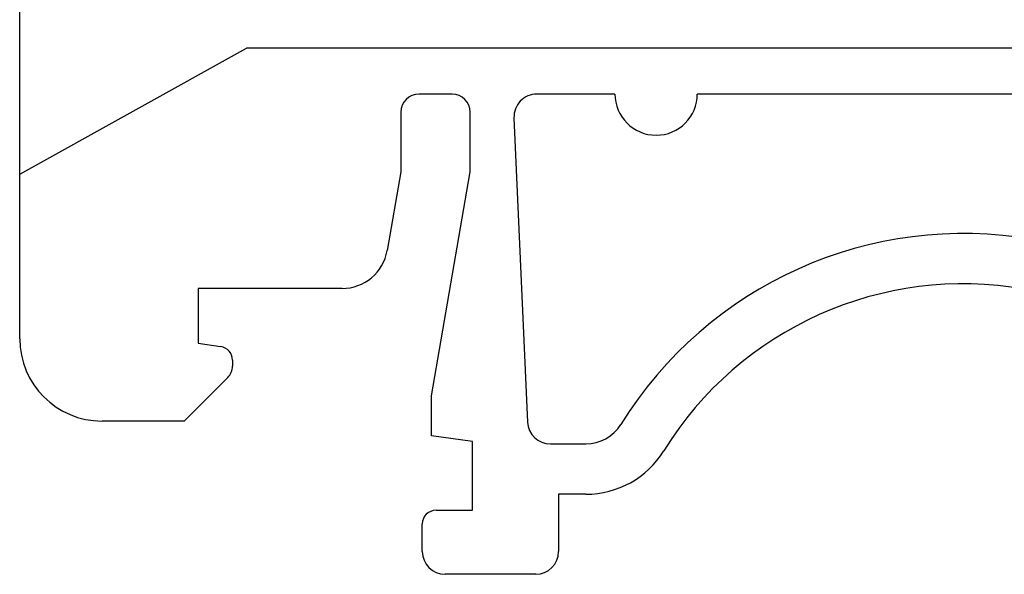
# Model space of a CAD drawing. Header units: inches. Extents: x 3728 to 5725, y -2497 to -825.
# Tile 6 of 256: x 5580 to 5601, y -2417 to -2405. Entities that reach past the tile are written whole.
import ezdxf

# ---------------------------------------------------------------- set-up
doc = ezdxf.new("R2010")
doc.units = ezdxf.units.IN
doc.header["$MEASUREMENT"] = 0
doc.layers.get('0').update_dxf_attribs({"lineweight": 30})

msp = doc.modelspace()

# ---------------------------------------------------------------- linework, layer by layer
for p, q in [((5579.749, -2411.649), (5579.749, -2403.405)), ((5579.749, -2408.049), (5584.71, -2405.299)), ((5608.313, -2405.299), (5584.71, -2405.299)), ((5589.199, -2406.299), (5588.479, -2406.299)), ((5592.761, -2406.299), (5591.053, -2406.299)), ((5601.961, -2406.299), (5594.561, -2406.299)), ((5588.079, -2406.699), (5588.079, -2407.999)), ((5589.599, -2407.999), (5589.599, -2406.699)), ((5590.553, -2406.821), (5590.849, -2413.471)), ((5588.079, -2407.999), (5587.78, -2409.72)), ((5588.749, -2412.899), (5589.599, -2407.999)), ((5586.795, -2410.549), (5583.649, -2410.549)), ((5583.649, -2410.549), (5583.649, -2411.749)), ((5583.649, -2411.749), (5584.14, -2411.818)), ((5584.399, -2412.115), (5584.399, -2412.249)), ((5584.296, -2412.497), (5583.344, -2413.449)), ((5588.749, -2413.773), (5588.749, -2412.899)), ((5583.344, -2413.449), (5581.549, -2413.449)), ((5589.649, -2413.899), (5588.749, -2413.773)), ((5589.649, -2415.399), (5589.649, -2413.899)), ((5591.348, -2413.949), (5592.125, -2413.949)), ((5591.529, -2415.049), (5591.529, -2416.299)), ((5592.125, -2415.049), (5591.529, -2415.049)), ((5588.849, -2415.399), (5589.649, -2415.399)), ((5588.549, -2416.299), (5588.549, -2415.699)), ((5591.029, -2416.799), (5589.049, -2416.799))]:
    msp.add_line(p, q)
for centre, radius, start, end in [((5588.479, -2406.699), 0.4, 90, 180), ((5589.199, -2406.699), 0.4, 0, 90), ((5591.053, -2406.799), 0.5, 90, 182.5431), ((5593.661, -2406.299), 0.9, 180, 0), ((5600.374, -2418.146), 8.797, 79.9927, 148.2895), ((5586.795, -2409.549), 1, 270, 350.1589), ((5600.374, -2418.146), 7.697, 79.9927, 148.2895), ((5581.549, -2411.649), 1.8, 180, 270), ((5584.099, -2412.115), 0.3, 0, 82), ((5584.049, -2412.249), 0.35, 315, 360), ((5591.348, -2413.449), 0.5, 182.5431, 270), ((5592.125, -2413.049), 0.9, 270, 328.2895), ((5592.125, -2413.049), 2, 270, 328.2895), ((5588.849, -2415.699), 0.3, 90, 180), ((5589.049, -2416.299), 0.5, 180, 270), ((5591.029, -2416.299), 0.5, 270, 0)]:
    msp.add_arc(centre, radius, start, end)

doc.saveas('drawing.dxf')
